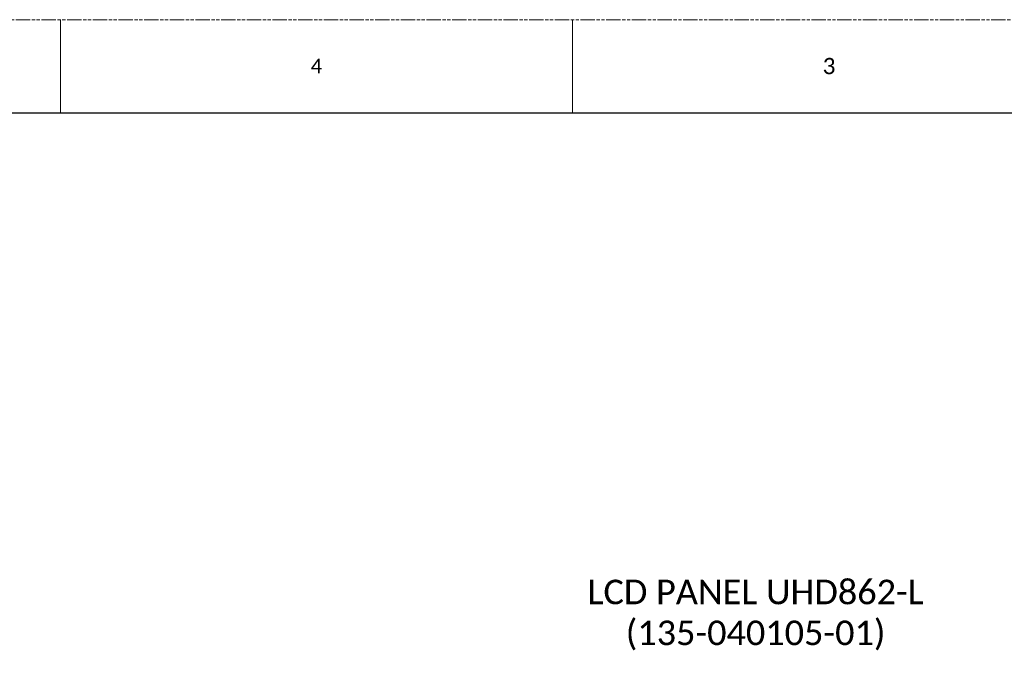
# Model space of a CAD drawing. Header units: millimetres. Extents: x -7199 to 1146, y -2825 to 3623.
# Tile 33 of 35: x -3110 to -1103, y 2329 to 3623. Entities that reach past the tile are written whole.
import ezdxf

# ---------------------------------------------------------------- set-up
doc = ezdxf.new("R2010")
doc.units = ezdxf.units.MM
doc.header["$LTSCALE"] = 65.395
doc.linetypes.add('PHANTOM', pattern=[0.8, 0.45, -0.05, 0.1, -0.05, 0.1, -0.05])
doc.layers.get('0').update_dxf_attribs({"linetype": 'CONTINUOUS'})
doc.styles.get("Standard").update_dxf_attribs({"font": 'calibril.ttf'})

msp = doc.modelspace()

# ---------------------------------------------------------------- linework, layer by layer
at = {"color": 7, "linetype": 'PHANTOM', "lineweight": 0}
msp.add_line((-7198.7, 3623.1), (1145.6, 3623.1), dxfattribs=at)
at = {"color": 7, "linetype": 'Continuous', "lineweight": 0}
for p, q in [((-3026.6, 3623.1), (-3026.6, 3433.5)), ((-1983.5, 3623.1), (-1983.5, 3433.5))]:
    msp.add_line(p, q, dxfattribs=at)
at = {"color": 7, "linetype": 'Continuous'}
msp.add_line((-7103.9, 3433.5), (1050.8, 3433.5), dxfattribs=at)

# ---------------------------------------------------------------- texts
at = {"color": 7, "linetype": 'Continuous', "lineweight": 0, "attachment_point": 1}
for s, insert, char_height in [('4', (-2516.9, 3543.4), 29.6), ('3', (-1473.6, 3545.2), 33.2)]:
    msp.add_mtext(s, dxfattribs=dict(at, insert=insert, char_height=char_height))
at = {"color": 0, "insert": (-1610.2, 2409.3), "char_height": 50, "width": 1121.45, "attachment_point": 5}
msp.add_mtext('\\pxqc;LCD PANEL UHD862-L\\P\\pq*;(135-040105-01)', dxfattribs=at)

doc.saveas('drawing.dxf')
